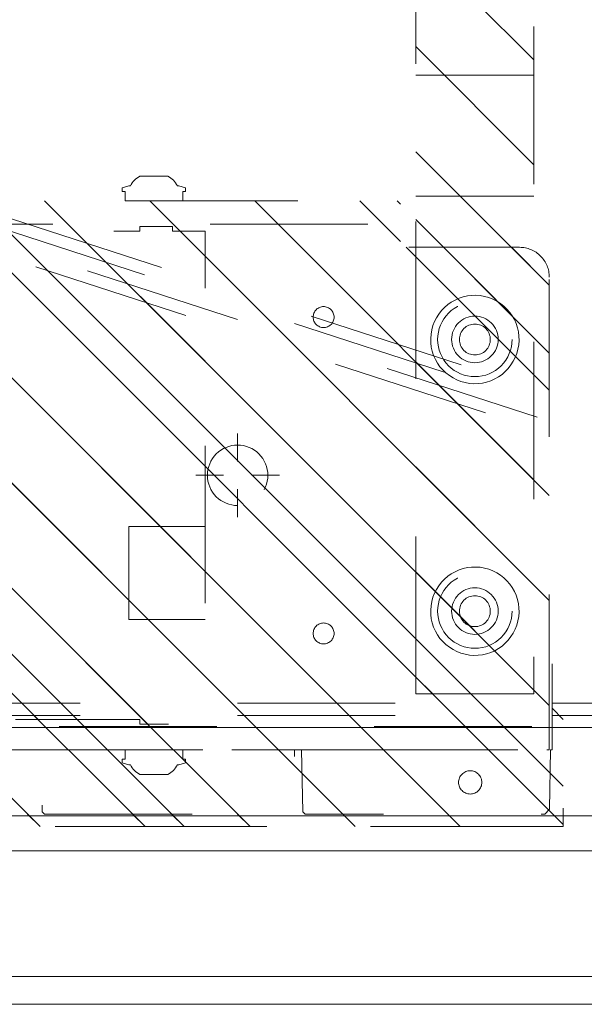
# Model space of a CAD drawing. Header units: inches. Extents: x -463 to -294, y -230 to 12.
# Tile 41 of 68: x -343.36 to -338.58, y -64.09 to -55.76. Entities that reach past the tile are written whole.
import ezdxf

# ---------------------------------------------------------------- set-up
doc = ezdxf.new("R2010")
doc.units = ezdxf.units.IN
doc.header["$LTSCALE"] = 32
doc.header["$MEASUREMENT"] = 0
doc.header["$PDMODE"] = 1
doc.header["$PDSIZE"] = -2
doc.linetypes.add('Dash Style-1', pattern=[0.083328, 0.041656, -0.041672])
for name, color, linetype, lineweight in [('DashLine', 7, 'Dash Style-1', 13), ('DashLineFill', 7, 'Dash Style-1', 13), ('Metal-DeskStructure', 7, 'Continuous', 13), ('None', 7, 'Continuous', 18), ('SolidLine', 7, 'Continuous', 15), ('Wood_-V', 7, 'Continuous', 18), ('Wood_1-V', 7, 'Continuous', 13)]:
    doc.layers.add(name, color=color, linetype=linetype, lineweight=lineweight)
doc.layers.add('Metal-Leg', color=7, linetype='Continuous', lineweight=18, true_color=0x4c4c4c)
pattern_1 = [(45, (0, 0), (-1.61302, 1.93572), []), (45, (-1.0608, 1.0608), (-0.472346, 0.416761), [])]

# ---------------------------------------------------------------- blocks, each defined once
blk = doc.blocks.new('Group-13')
at = {"layer": 'Wood_1-V'}
for points in [[(-2.0248, -48.8769), (27.9359, -48.8769), (27.9359, 22.8948), (-2.0248, 22.8948), (-2.0248, -48.8769)], [(-2.0248, 22.8948), (27.9359, 22.8948), (27.9359, -47.8139), (-2.0248, -47.8139), (-2.0248, 22.8948)], [(-2.0248, -47.8139), (27.9359, -47.8139), (27.9359, -48.8769), (-2.0248, -48.8769), (-2.0248, -47.8139)], [(-2.0248, -47.8139), (27.9359, -47.8139), (-2.0248, -47.8139), (-2.0248, -47.8139)], [(-2.0248, -47.8139), (27.9359, -47.8139), (27.9359, -47.8139), (-2.0248, -47.8139)], [(-2.0248, -47.8139), (27.9359, -47.8139), (27.9359, -47.8139), (-2.0248, -47.8139), (-2.0248, -47.8139)], [(-2.0248, -49.1131), (27.9359, -49.1131), (27.9359, -47.8139), (-2.0248, -47.8139), (-2.0248, -49.1131)], [(-2.0248, -47.8139), (27.9359, -47.8139), (27.9359, -48.8769), (-2.0248, -48.8769), (-2.0248, -47.8139)], [(-2.0248, -48.8769), (27.9359, -48.8769), (27.9359, -48.8769), (-2.0248, -48.8769), (-2.0248, -48.8769)], [(-2.0248, -48.8769), (27.9359, -48.8769), (27.9359, -49.1131), (-2.0248, -49.1131), (-2.0248, -48.8769)], [(-2.0248, -49.1131), (27.9359, -49.1131), (27.9359, -49.1131), (-2.0248, -49.1131), (-2.0248, -49.1131)]]:
    blk.add_lwpolyline(points, dxfattribs=at)
blk = doc.blocks.new('MetalLegBox-Lower-30 (2D)')
at = {"layer": 'DashLine'}
for p, q in [((-13.6772, -1.9291), (13.6772, -1.9291)), ((-13.6771, -2.0315), (13.6772, -2.0315)), ((-13.6771, -2.1339), (13.6772, -2.1339))]:
    blk.add_line(p, q, dxfattribs=at)
at = {"layer": 'DashLine', "flags": 128}
blk.add_lwpolyline([(-13.7796, -2.1339), (-13.7796, -1.6881, -0.32492), (-13.6381, -1.4934), (-2.8204, 2.0215, -0.078702), (-2.7572, 2.0315), (2.7571, 2.0315, -0.078702), (2.8203, 2.0215), (13.638, -1.4934, -0.32492), (13.7795, -1.6881), (13.7795, -2.1339), (13.6771, -2.1339), (13.6771, -1.6881, 0.32492), (13.6064, -1.5908), (2.7887, 1.9241, 0.079192), (2.7571, 1.9291), (-2.7572, 1.9291, 0.079192), (-2.7888, 1.9241), (-13.6065, -1.5908, 0.32492), (-13.6772, -1.6881), (-13.6772, -2.1339)], format="xyb", close=True, dxfattribs=at)
blk = doc.blocks.new('MetalLegBox-Upper-30 (2D)')
at = {"layer": 'DashLine', "flags": 128}
blk.add_lwpolyline([(13.9764, -3.0748), (14.7559, -3.0748, 0.414214), (14.8583, -2.9724), (14.8583, -1.8401, 0.32492), (14.7875, -1.7427), (2.8236, 2.1446, 0.078702), (2.792, 2.1496), (-2.792, 2.1496, 0.078702), (-2.8236, 2.1446), (-14.7875, -1.7427, 0.32492), (-14.8583, -1.8401), (-14.8583, -2.9724, 0.414214), (-14.7559, -3.0748), (-13.9764, -3.0748), (-13.9764, -3.1772), (-14.7559, -3.1772, -0.414214), (-14.9606, -2.9724), (-14.9606, -1.8401, -0.32492), (-14.8192, -1.6454), (-13.6807, -1.2755), (-13.9977, -0.3001, -0.417497), (-13.8372, 0.0149), (-9.5237, 1.4165, -0.414214), (-9.2062, 1.2547), (-8.8899, 0.2812), (-2.8552, 2.2419, -0.078702), (-2.792, 2.252), (2.792, 2.252, -0.078702), (2.8552, 2.2419), (8.8899, 0.2812), (9.2062, 1.2547, -0.414214), (9.5237, 1.4165), (13.8372, 0.0149, -0.417497), (13.9977, -0.3001), (13.6807, -1.2755), (14.8192, -1.6454, -0.32492), (14.9606, -1.8401), (14.9606, -2.9724, -0.414214), (14.7559, -3.1772), (13.9764, -3.1772)], format="xyb", close=True, dxfattribs=at)
blk = doc.blocks.new('Group-28')
at = {"layer": 'DashLineFill', "linetype": 'Continuous', "lineweight": 13}
h = blk.add_hatch(dxfattribs=at)
h.set_pattern_fill('Steel', color=253, style=0, pattern_type=2)
h.set_pattern_definition(pattern_1)
h.paths.add_polyline_path([(-2.0669, 1.3976), (2.0669, 1.3976), (2.0669, 0.1378), (2.1063, 0.1378), (2.1063, -0.1378), (2.0669, -0.1378), (2.0669, -5.2756), (2.1063, -5.2756), (2.1063, -5.5512), (2.0669, -5.5512), (2.0669, -5.8268), (-2.0669, -5.8268), (-2.0669, -5.5512), (-2.1063, -5.5512), (-2.1063, -5.2756), (-2.0669, -5.2756), (-2.0669, -0.1378), (-2.1063, -0.1378), (-2.1063, 0.1378), (-2.0669, 0.1378)])
at = {"layer": 'DashLineFill', "flags": 128}
blk.add_lwpolyline([(-2.0669, 1.3976), (2.0669, 1.3976), (2.0669, 0.1378), (2.1063, 0.1378), (2.1063, -0.1378), (2.0669, -0.1378), (2.0669, -5.2756), (2.1063, -5.2756), (2.1063, -5.5512), (2.0669, -5.5512), (2.0669, -5.8268), (-2.0669, -5.8268), (-2.0669, -5.5512), (-2.1063, -5.5512), (-2.1063, -5.2756), (-2.0669, -5.2756), (-2.0669, -0.1378), (-2.1063, -0.1378), (-2.1063, 0.1378), (-2.0669, 0.1378)], close=True, dxfattribs=at)
at = {"layer": 'SolidLine', "flags": 128}
blk.add_lwpolyline([(-1.2205, -5.8268), (-1.2205, -5.1826), (-0.4331, -5.1826), (-0.4331, -5.8268)], dxfattribs=at)
at = {"layer": 'SolidLine', "linetype": 'Continuous', "lineweight": 5}
blk.add_point((0, 0), dxfattribs=at)
blk = doc.blocks.new('TL14_upper_leg (2D)')
at = {"layer": 'DashLine', "flags": 128}
blk.add_lwpolyline([(0, 1.2205), (0.1196, 1.2146), (0.2381, 1.197), (0.3543, 1.1679), (0.4671, 1.1276), (0.5753, 1.0764), (0.6781, 1.0148), (0.7743, 0.9434), (0.863, 0.863), (0.9434, 0.7743), (1.0148, 0.6781), (1.0764, 0.5753), (1.1276, 0.4671), (1.1679, 0.3543), (1.197, 0.2381), (1.2146, 0.1196), (1.2205, 0), (1.2146, -0.1196), (1.197, -0.2381), (1.1679, -0.3543), (1.1276, -0.4671), (1.0764, -0.5753), (1.0148, -0.6781), (0.9434, -0.7743), (0.863, -0.863), (0.7743, -0.9434), (0.6781, -1.0148), (0.5753, -1.0764), (0.4671, -1.1276), (0.3543, -1.1679), (0.2381, -1.197), (0.1196, -1.2146), (0, -1.2205), (-0.1196, -1.2146), (-0.2381, -1.197), (-0.3543, -1.1679), (-0.4671, -1.1276), (-0.5753, -1.0764), (-0.6781, -1.0148), (-0.7743, -0.9434), (-0.863, -0.863), (-0.9434, -0.7743), (-1.0148, -0.6781), (-1.0764, -0.5753), (-1.1276, -0.4671), (-1.1679, -0.3543), (-1.197, -0.2381), (-1.2146, -0.1196), (-1.2205, 0), (-1.2146, 0.1196), (-1.197, 0.2381), (-1.1679, 0.3543), (-1.1276, 0.4671), (-1.0764, 0.5753), (-1.0148, 0.6781), (-0.9434, 0.7743), (-0.863, 0.863), (-0.7743, 0.9434), (-0.6781, 1.0148), (-0.5753, 1.0764), (-0.4671, 1.1276), (-0.3543, 1.1679), (-0.2381, 1.197), (-0.1196, 1.2146)], close=True, dxfattribs=at)
at = {"layer": 'Metal-Leg', "linetype": 'Continuous', "lineweight": 5}
blk.add_point((0, 0), dxfattribs=at)
blk.add_point((0, 0), dxfattribs=at)
at = {"layer": 'SolidLine', "flags": 128}
for points in [[(-2.3228, 0.2437), (-2.4016, 0.2437), (-2.4016, 0.2677), (-2.4341, 0.2677), (-2.4493, 0.2108), (-2.4493, 0.1992, 0.157975), (-2.5315, 0.1181), (-2.5315, -0.1181, 0.156027), (-2.4493, -0.1991), (-2.4493, -0.2108), (-2.4341, -0.2677), (-2.4016, -0.2677), (-2.4016, -0.2437), (-2.3228, -0.2437)], [(2.3228, 0.2437), (2.4016, 0.2437), (2.4016, 0.2677), (2.4341, 0.2677), (2.4493, 0.2108), (2.4493, 0.1992, -0.157975), (2.5315, 0.1181), (2.5315, -0.1181, -0.156027), (2.4493, -0.1991), (2.4493, -0.2108), (2.4341, -0.2677), (2.4016, -0.2677), (2.4016, -0.2437), (2.3228, -0.2437)], [(-2.3228, -5.15), (-2.4016, -5.15), (-2.4016, -5.126), (-2.4341, -5.126), (-2.4493, -5.1829), (-2.4493, -5.1945, 0.157975), (-2.5315, -5.2756), (-2.5315, -5.5118, 0.156027), (-2.4493, -5.5928), (-2.4493, -5.6045), (-2.4341, -5.6614), (-2.4016, -5.6614), (-2.4016, -5.6374), (-2.3228, -5.6374)], [(2.3228, -5.15), (2.4016, -5.15), (2.4016, -5.126), (2.4341, -5.126), (2.4493, -5.1829), (2.4493, -5.1945, -0.157975), (2.5315, -5.2756), (2.5315, -5.5118, -0.156027), (2.4493, -5.5928), (2.4493, -5.6045), (2.4341, -5.6614), (2.4016, -5.6614), (2.4016, -5.6374), (2.3228, -5.6374)]]:
    blk.add_lwpolyline(points, format="xyb", close=True, dxfattribs=at)
at = {"layer": 'DashLine', "color": 7}
blk.add_blockref('Group-28', (0, 0), dxfattribs=at)
blk = doc.blocks.new('Group-35')
at = {"layer": 'DashLine'}
for p, q in [((0.0002, -5.9843), (0.0002, -5.748)), ((-0.1179, -6.1024), (-0.3541, -6.1024)), ((0.1183, -6.1024), (0.3545, -6.1024)), ((0.0002, -6.2205), (0.0002, -6.4567))]:
    blk.add_line(p, q, dxfattribs=at)
at = {"layer": 'DashLine', "flags": 128}
blk.add_lwpolyline([(-0.2557, -6.1024), (-0.2545, -6.0773), (-0.2508, -6.0524), (-0.2447, -6.0281), (-0.2362, -6.0044), (-0.2255, -5.9817), (-0.2126, -5.9602), (-0.1976, -5.94), (-0.1808, -5.9214), (-0.1621, -5.9045), (-0.142, -5.8896), (-0.1204, -5.8767), (-0.0977, -5.8659), (-0.0741, -5.8575), (-0.0497, -5.8514), (-0.0249, -5.8477), (0.0002, -5.8465), (0.0253, -5.8477), (0.0501, -5.8514), (0.0745, -5.8575), (0.0981, -5.8659), (0.1208, -5.8767), (0.1424, -5.8896), (0.1625, -5.9045), (0.1812, -5.9214), (0.198, -5.94), (0.213, -5.9602), (0.2259, -5.9817), (0.2366, -6.0044), (0.2451, -6.0281), (0.2512, -6.0524), (0.2549, -6.0773), (0.2561, -6.1024), (0.2549, -6.1274), (0.2512, -6.1523), (0.2451, -6.1766), (0.2366, -6.2003), (0.2259, -6.223), (0.213, -6.2445), (0.198, -6.2647), (0.1812, -6.2833), (0.1625, -6.3002), (0.1424, -6.3151), (0.1208, -6.3281), (0.0981, -6.3388), (0.0745, -6.3472), (0.0501, -6.3534), (0.0253, -6.357), (0.0002, -6.3583), (-0.0249, -6.357), (-0.0497, -6.3534), (-0.0741, -6.3472), (-0.0977, -6.3388), (-0.1204, -6.3281), (-0.142, -6.3151), (-0.1621, -6.3002), (-0.1808, -6.2833), (-0.1976, -6.2647), (-0.2126, -6.2445), (-0.2255, -6.223), (-0.2362, -6.2003), (-0.2447, -6.1766), (-0.2508, -6.1523), (-0.2545, -6.1274)], close=True, dxfattribs=at)
blk = doc.blocks.new('1BRPT9-Bracket (2D)')
at = {"layer": 'DashLineFill', "linetype": 'Continuous', "lineweight": 13}
h = blk.add_hatch(dxfattribs=at)
h.set_pattern_fill('Steel', color=253, style=0, pattern_type=2)
h.set_pattern_definition(pattern_1)
edge = h.paths.add_edge_path()
edge.add_arc((1.6779, -8.4882), 0.252, 270, 360)
edge.add_line((1.9299, -8.4882), (1.9299, -7.4803))
edge.add_line((1.9299, -7.4803), (2.3236, -7.4803))
edge.add_line((2.3236, -7.4803), (2.3236, 7.4611))
edge.add_line((2.3236, 7.4611), (1.9299, 7.4803))
edge.add_line((1.9299, 7.4803), (1.9299, 8.4882))
edge.add_arc((1.6779, 8.4882), 0.252, 360, 450)
edge.add_line((1.6779, 8.7402), (-2.3221, 8.7402))
edge.add_line((-2.3221, 8.7402), (-2.3221, -8.7402))
edge.add_line((-2.3221, -8.7402), (1.6779, -8.7402))
h = blk.add_hatch(dxfattribs=at)
h.set_pattern_fill('Steel', color=253, style=0, pattern_type=2)
h.set_pattern_definition(pattern_1)
h.paths.add_polyline_path([(-1.3378, -6.9188), (-1.3465, -6.9184), (-1.3551, -6.9171), (-1.3635, -6.915), (-1.3717, -6.912), (-1.3796, -6.9083), (-1.387, -6.9039), (-1.394, -6.8987), (-1.4005, -6.8928), (-1.4063, -6.8864), (-1.4115, -6.8794), (-1.4159, -6.872), (-1.4197, -6.8641), (-1.4226, -6.8559), (-1.4247, -6.8475), (-1.426, -6.8389), (-1.4264, -6.8302), (-1.426, -6.8215), (-1.4247, -6.8129), (-1.4226, -6.8045), (-1.4197, -6.7963), (-1.4159, -6.7884), (-1.4115, -6.781), (-1.4063, -6.774), (-1.4005, -6.7676), (-1.394, -6.7617), (-1.387, -6.7565), (-1.3796, -6.7521), (-1.3717, -6.7484), (-1.3635, -6.7454), (-1.3551, -6.7433), (-1.3465, -6.742), (-1.3378, -6.7416), (-1.3291, -6.742), (-1.3205, -6.7433), (-1.3121, -6.7454), (-1.3039, -6.7484), (-1.2961, -6.7521), (-1.2886, -6.7565), (-1.2816, -6.7617), (-1.2752, -6.7676), (-1.2693, -6.774), (-1.2642, -6.781), (-1.2597, -6.7884), (-1.256, -6.7963), (-1.253, -6.8045), (-1.2509, -6.8129), (-1.2497, -6.8215), (-1.2492, -6.8302), (-1.2497, -6.8389), (-1.2509, -6.8475), (-1.253, -6.8559), (-1.256, -6.8641), (-1.2597, -6.872), (-1.2642, -6.8794), (-1.2693, -6.8864), (-1.2752, -6.8928), (-1.2816, -6.8987), (-1.2886, -6.9039), (-1.2961, -6.9083), (-1.3039, -6.912), (-1.3121, -6.915), (-1.3205, -6.9171), (-1.3291, -6.9184)])
h = blk.add_hatch(dxfattribs=at)
h.set_pattern_fill('Steel', color=253, style=0, pattern_type=2)
h.set_pattern_definition(pattern_1)
h.paths.add_polyline_path([(1.3393, -6.9188), (1.3307, -6.9184), (1.3221, -6.9171), (1.3136, -6.915), (1.3054, -6.912), (1.2976, -6.9083), (1.2901, -6.9039), (1.2832, -6.8987), (1.2767, -6.8928), (1.2709, -6.8864), (1.2657, -6.8794), (1.2612, -6.872), (1.2575, -6.8641), (1.2546, -6.8559), (1.2525, -6.8475), (1.2512, -6.8389), (1.2508, -6.8302), (1.2512, -6.8215), (1.2525, -6.8129), (1.2546, -6.8045), (1.2575, -6.7963), (1.2612, -6.7884), (1.2657, -6.781), (1.2709, -6.774), (1.2767, -6.7676), (1.2832, -6.7617), (1.2901, -6.7565), (1.2976, -6.7521), (1.3054, -6.7484), (1.3136, -6.7454), (1.3221, -6.7433), (1.3307, -6.742), (1.3393, -6.7416), (1.348, -6.742), (1.3566, -6.7433), (1.3651, -6.7454), (1.3732, -6.7484), (1.3811, -6.7521), (1.3886, -6.7565), (1.3955, -6.7617), (1.402, -6.7676), (1.4078, -6.774), (1.413, -6.781), (1.4175, -6.7884), (1.4212, -6.7963), (1.4241, -6.8045), (1.4262, -6.8129), (1.4275, -6.8215), (1.4279, -6.8302), (1.4275, -6.8389), (1.4262, -6.8475), (1.4241, -6.8559), (1.4212, -6.8641), (1.4175, -6.872), (1.413, -6.8794), (1.4078, -6.8864), (1.402, -6.8928), (1.3955, -6.8987), (1.3886, -6.9039), (1.3811, -6.9083), (1.3732, -6.912), (1.3651, -6.915), (1.3566, -6.9171), (1.348, -6.9184)])
h = blk.add_hatch(dxfattribs=at)
h.set_pattern_fill('Steel', color=253, style=0, pattern_type=2)
h.set_pattern_definition(pattern_1)
h.paths.add_polyline_path([(-1.1488, -8.4252), (-1.1797, -8.4237), (-1.2103, -8.4191), (-1.2403, -8.4116), (-1.2694, -8.4012), (-1.2973, -8.388), (-1.3238, -8.3721), (-1.3486, -8.3537), (-1.3716, -8.3329), (-1.3923, -8.31), (-1.4107, -8.2852), (-1.4266, -8.2587), (-1.4398, -8.2308), (-1.4502, -8.2017), (-1.4577, -8.1717), (-1.4623, -8.1411), (-1.4638, -8.1102), (-1.4623, -8.0794), (-1.4577, -8.0488), (-1.4502, -8.0188), (-1.4398, -7.9897), (-1.4266, -7.9618), (-1.4107, -7.9353), (-1.3923, -7.9104), (-1.3716, -7.8875), (-1.3486, -7.8668), (-1.3238, -7.8484), (-1.2973, -7.8325), (-1.2694, -7.8193), (-1.2403, -7.8088), (-1.2103, -7.8013), (-1.1797, -7.7968), (-1.1488, -7.7953), (-1.118, -7.7968), (-1.0874, -7.8013), (-1.0574, -7.8088), (-1.0283, -7.8193), (-1.0004, -7.8325), (-0.9739, -7.8484), (-0.949, -7.8668), (-0.9261, -7.8875), (-0.9054, -7.9104), (-0.887, -7.9353), (-0.8711, -7.9618), (-0.8579, -7.9897), (-0.8474, -8.0188), (-0.8399, -8.0488), (-0.8354, -8.0794), (-0.8339, -8.1102), (-0.8354, -8.1411), (-0.8399, -8.1717), (-0.8474, -8.2017), (-0.8579, -8.2308), (-0.8711, -8.2587), (-0.887, -8.2852), (-0.9054, -8.31), (-0.9261, -8.3329), (-0.949, -8.3537), (-0.9739, -8.3721), (-1.0004, -8.388), (-1.0283, -8.4012), (-1.0574, -8.4116), (-1.0874, -8.4191), (-1.118, -8.4237)])
h = blk.add_hatch(dxfattribs=at)
h.set_pattern_fill('Steel', color=253, style=0, pattern_type=2)
h.set_pattern_definition(pattern_1)
h.paths.add_polyline_path([(1.1504, -8.4252), (1.1195, -8.4237), (1.0889, -8.4191), (1.0589, -8.4116), (1.0298, -8.4012), (1.0019, -8.388), (0.9754, -8.3721), (0.9506, -8.3537), (0.9277, -8.3329), (0.9069, -8.31), (0.8885, -8.2852), (0.8726, -8.2587), (0.8594, -8.2308), (0.849, -8.2017), (0.8415, -8.1717), (0.8369, -8.1411), (0.8354, -8.1102), (0.8369, -8.0794), (0.8415, -8.0488), (0.849, -8.0188), (0.8594, -7.9897), (0.8726, -7.9618), (0.8885, -7.9353), (0.9069, -7.9104), (0.9277, -7.8875), (0.9506, -7.8668), (0.9754, -7.8484), (1.0019, -7.8325), (1.0298, -7.8193), (1.0589, -7.8088), (1.0889, -7.8013), (1.1195, -7.7968), (1.1504, -7.7953), (1.1812, -7.7968), (1.2118, -7.8013), (1.2418, -7.8088), (1.2709, -7.8193), (1.2988, -7.8325), (1.3254, -7.8484), (1.3502, -7.8668), (1.3731, -7.8875), (1.3938, -7.9104), (1.4123, -7.9353), (1.4281, -7.9618), (1.4414, -7.9897), (1.4518, -8.0188), (1.4593, -8.0488), (1.4638, -8.0794), (1.4653, -8.1102), (1.4638, -8.1411), (1.4593, -8.1717), (1.4518, -8.2017), (1.4414, -8.2308), (1.4281, -8.2587), (1.4123, -8.2852), (1.3938, -8.31), (1.3731, -8.3329), (1.3502, -8.3537), (1.3254, -8.3721), (1.2988, -8.388), (1.2709, -8.4012), (1.2418, -8.4116), (1.2118, -8.4191), (1.1812, -8.4237)])
h = blk.add_hatch(dxfattribs=at)
h.set_pattern_fill('Steel', color=253, style=0, pattern_type=2)
h.set_pattern_definition(pattern_1)
h.paths.add_polyline_path([(-1.1488, -8.3071), (-1.1681, -8.3061), (-1.1872, -8.3033), (-1.206, -8.2986), (-1.2242, -8.2921), (-1.2416, -8.2838), (-1.2582, -8.2739), (-1.2737, -8.2624), (-1.288, -8.2494), (-1.301, -8.2351), (-1.3125, -8.2196), (-1.3224, -8.203), (-1.3307, -8.1856), (-1.3372, -8.1674), (-1.3419, -8.1486), (-1.3447, -8.1295), (-1.3457, -8.1102), (-1.3447, -8.0909), (-1.3419, -8.0718), (-1.3372, -8.0531), (-1.3307, -8.0349), (-1.3224, -8.0174), (-1.3125, -8.0009), (-1.301, -7.9854), (-1.288, -7.971), (-1.2737, -7.9581), (-1.2582, -7.9466), (-1.2416, -7.9366), (-1.2242, -7.9284), (-1.206, -7.9219), (-1.1872, -7.9172), (-1.1681, -7.9143), (-1.1488, -7.9134), (-1.1295, -7.9143), (-1.1104, -7.9172), (-1.0917, -7.9219), (-1.0735, -7.9284), (-1.056, -7.9366), (-1.0395, -7.9466), (-1.024, -7.9581), (-1.0096, -7.971), (-0.9967, -7.9854), (-0.9852, -8.0009), (-0.9752, -8.0174), (-0.967, -8.0349), (-0.9605, -8.0531), (-0.9558, -8.0718), (-0.9529, -8.0909), (-0.952, -8.1102), (-0.9529, -8.1295), (-0.9558, -8.1486), (-0.9605, -8.1674), (-0.967, -8.1856), (-0.9752, -8.203), (-0.9852, -8.2196), (-0.9967, -8.2351), (-1.0096, -8.2494), (-1.024, -8.2624), (-1.0395, -8.2739), (-1.056, -8.2838), (-1.0735, -8.2921), (-1.0917, -8.2986), (-1.1104, -8.3033), (-1.1295, -8.3061)])
h = blk.add_hatch(dxfattribs=at)
h.set_pattern_fill('Steel', color=253, style=0, pattern_type=2)
h.set_pattern_definition(pattern_1)
h.paths.add_polyline_path([(1.1504, -8.3071), (1.1311, -8.3061), (1.112, -8.3033), (1.0932, -8.2986), (1.075, -8.2921), (1.0576, -8.2838), (1.041, -8.2739), (1.0255, -8.2624), (1.0112, -8.2494), (0.9982, -8.2351), (0.9867, -8.2196), (0.9768, -8.203), (0.9685, -8.1856), (0.962, -8.1674), (0.9573, -8.1486), (0.9545, -8.1295), (0.9535, -8.1102), (0.9545, -8.0909), (0.9573, -8.0718), (0.962, -8.0531), (0.9685, -8.0349), (0.9768, -8.0174), (0.9867, -8.0009), (0.9982, -7.9854), (1.0112, -7.971), (1.0255, -7.9581), (1.041, -7.9466), (1.0576, -7.9366), (1.075, -7.9284), (1.0932, -7.9219), (1.112, -7.9172), (1.1311, -7.9143), (1.1504, -7.9134), (1.1697, -7.9143), (1.1888, -7.9172), (1.2075, -7.9219), (1.2257, -7.9284), (1.2432, -7.9366), (1.2597, -7.9466), (1.2753, -7.9581), (1.2896, -7.971), (1.3025, -7.9854), (1.314, -8.0009), (1.324, -8.0174), (1.3322, -8.0349), (1.3387, -8.0531), (1.3434, -8.0718), (1.3463, -8.0909), (1.3472, -8.1102), (1.3463, -8.1295), (1.3434, -8.1486), (1.3387, -8.1674), (1.3322, -8.1856), (1.324, -8.203), (1.314, -8.2196), (1.3025, -8.2351), (1.2896, -8.2494), (1.2753, -8.2624), (1.2597, -8.2739), (1.2432, -8.2838), (1.2257, -8.2921), (1.2075, -8.2986), (1.1888, -8.3033), (1.1697, -8.3061)])
at = {"layer": 'DashLineFill'}
for p, q in [((-2.1252, 8.7402), (-2.1252, -8.7402)), ((2.1268, 7.4611), (2.1268, -7.4803))]:
    blk.add_line(p, q, dxfattribs=at)
at = {"layer": 'DashLineFill', "flags": 128}
blk.add_lwpolyline([(1.6779, -8.7402, 0.414214), (1.9299, -8.4882), (1.9299, -7.4803), (2.3236, -7.4803), (2.3236, 7.4611), (1.9299, 7.4803), (1.9299, 8.4882, 0.414214), (1.6779, 8.7402), (-2.3221, 8.7402), (-2.3221, -8.7402)], format="xyb", close=True, dxfattribs=at)
for points in [[(-1.3378, -6.9188), (-1.3465, -6.9184), (-1.3551, -6.9171), (-1.3635, -6.915), (-1.3717, -6.912), (-1.3796, -6.9083), (-1.387, -6.9039), (-1.394, -6.8987), (-1.4005, -6.8928), (-1.4063, -6.8864), (-1.4115, -6.8794), (-1.4159, -6.872), (-1.4197, -6.8641), (-1.4226, -6.8559), (-1.4247, -6.8475), (-1.426, -6.8389), (-1.4264, -6.8302), (-1.426, -6.8215), (-1.4247, -6.8129), (-1.4226, -6.8045), (-1.4197, -6.7963), (-1.4159, -6.7884), (-1.4115, -6.781), (-1.4063, -6.774), (-1.4005, -6.7676), (-1.394, -6.7617), (-1.387, -6.7565), (-1.3796, -6.7521), (-1.3717, -6.7484), (-1.3635, -6.7454), (-1.3551, -6.7433), (-1.3465, -6.742), (-1.3378, -6.7416), (-1.3291, -6.742), (-1.3205, -6.7433), (-1.3121, -6.7454), (-1.3039, -6.7484), (-1.2961, -6.7521), (-1.2886, -6.7565), (-1.2816, -6.7617), (-1.2752, -6.7676), (-1.2693, -6.774), (-1.2642, -6.781), (-1.2597, -6.7884), (-1.256, -6.7963), (-1.253, -6.8045), (-1.2509, -6.8129), (-1.2497, -6.8215), (-1.2492, -6.8302), (-1.2497, -6.8389), (-1.2509, -6.8475), (-1.253, -6.8559), (-1.256, -6.8641), (-1.2597, -6.872), (-1.2642, -6.8794), (-1.2693, -6.8864), (-1.2752, -6.8928), (-1.2816, -6.8987), (-1.2886, -6.9039), (-1.2961, -6.9083), (-1.3039, -6.912), (-1.3121, -6.915), (-1.3205, -6.9171), (-1.3291, -6.9184)], [(1.3393, -6.9188), (1.3307, -6.9184), (1.3221, -6.9171), (1.3136, -6.915), (1.3054, -6.912), (1.2976, -6.9083), (1.2901, -6.9039), (1.2832, -6.8987), (1.2767, -6.8928), (1.2709, -6.8864), (1.2657, -6.8794), (1.2612, -6.872), (1.2575, -6.8641), (1.2546, -6.8559), (1.2525, -6.8475), (1.2512, -6.8389), (1.2508, -6.8302), (1.2512, -6.8215), (1.2525, -6.8129), (1.2546, -6.8045), (1.2575, -6.7963), (1.2612, -6.7884), (1.2657, -6.781), (1.2709, -6.774), (1.2767, -6.7676), (1.2832, -6.7617), (1.2901, -6.7565), (1.2976, -6.7521), (1.3054, -6.7484), (1.3136, -6.7454), (1.3221, -6.7433), (1.3307, -6.742), (1.3393, -6.7416), (1.348, -6.742), (1.3566, -6.7433), (1.3651, -6.7454), (1.3732, -6.7484), (1.3811, -6.7521), (1.3886, -6.7565), (1.3955, -6.7617), (1.402, -6.7676), (1.4078, -6.774), (1.413, -6.781), (1.4175, -6.7884), (1.4212, -6.7963), (1.4241, -6.8045), (1.4262, -6.8129), (1.4275, -6.8215), (1.4279, -6.8302), (1.4275, -6.8389), (1.4262, -6.8475), (1.4241, -6.8559), (1.4212, -6.8641), (1.4175, -6.872), (1.413, -6.8794), (1.4078, -6.8864), (1.402, -6.8928), (1.3955, -6.8987), (1.3886, -6.9039), (1.3811, -6.9083), (1.3732, -6.912), (1.3651, -6.915), (1.3566, -6.9171), (1.348, -6.9184)], [(-1.1488, -8.4252), (-1.1797, -8.4237), (-1.2103, -8.4191), (-1.2403, -8.4116), (-1.2694, -8.4012), (-1.2973, -8.388), (-1.3238, -8.3721), (-1.3486, -8.3537), (-1.3716, -8.3329), (-1.3923, -8.31), (-1.4107, -8.2852), (-1.4266, -8.2587), (-1.4398, -8.2308), (-1.4502, -8.2017), (-1.4577, -8.1717), (-1.4623, -8.1411), (-1.4638, -8.1102), (-1.4623, -8.0794), (-1.4577, -8.0488), (-1.4502, -8.0188), (-1.4398, -7.9897), (-1.4266, -7.9618), (-1.4107, -7.9353), (-1.3923, -7.9104), (-1.3716, -7.8875), (-1.3486, -7.8668), (-1.3238, -7.8484), (-1.2973, -7.8325), (-1.2694, -7.8193), (-1.2403, -7.8088), (-1.2103, -7.8013), (-1.1797, -7.7968), (-1.1488, -7.7953), (-1.118, -7.7968), (-1.0874, -7.8013), (-1.0574, -7.8088), (-1.0283, -7.8193), (-1.0004, -7.8325), (-0.9739, -7.8484), (-0.949, -7.8668), (-0.9261, -7.8875), (-0.9054, -7.9104), (-0.887, -7.9353), (-0.8711, -7.9618), (-0.8579, -7.9897), (-0.8474, -8.0188), (-0.8399, -8.0488), (-0.8354, -8.0794), (-0.8339, -8.1102), (-0.8354, -8.1411), (-0.8399, -8.1717), (-0.8474, -8.2017), (-0.8579, -8.2308), (-0.8711, -8.2587), (-0.887, -8.2852), (-0.9054, -8.31), (-0.9261, -8.3329), (-0.949, -8.3537), (-0.9739, -8.3721), (-1.0004, -8.388), (-1.0283, -8.4012), (-1.0574, -8.4116), (-1.0874, -8.4191), (-1.118, -8.4237)], [(1.1504, -8.4252), (1.1195, -8.4237), (1.0889, -8.4191), (1.0589, -8.4116), (1.0298, -8.4012), (1.0019, -8.388), (0.9754, -8.3721), (0.9506, -8.3537), (0.9277, -8.3329), (0.9069, -8.31), (0.8885, -8.2852), (0.8726, -8.2587), (0.8594, -8.2308), (0.849, -8.2017), (0.8415, -8.1717), (0.8369, -8.1411), (0.8354, -8.1102), (0.8369, -8.0794), (0.8415, -8.0488), (0.849, -8.0188), (0.8594, -7.9897), (0.8726, -7.9618), (0.8885, -7.9353), (0.9069, -7.9104), (0.9277, -7.8875), (0.9506, -7.8668), (0.9754, -7.8484), (1.0019, -7.8325), (1.0298, -7.8193), (1.0589, -7.8088), (1.0889, -7.8013), (1.1195, -7.7968), (1.1504, -7.7953), (1.1812, -7.7968), (1.2118, -7.8013), (1.2418, -7.8088), (1.2709, -7.8193), (1.2988, -7.8325), (1.3254, -7.8484), (1.3502, -7.8668), (1.3731, -7.8875), (1.3938, -7.9104), (1.4123, -7.9353), (1.4281, -7.9618), (1.4414, -7.9897), (1.4518, -8.0188), (1.4593, -8.0488), (1.4638, -8.0794), (1.4653, -8.1102), (1.4638, -8.1411), (1.4593, -8.1717), (1.4518, -8.2017), (1.4414, -8.2308), (1.4281, -8.2587), (1.4123, -8.2852), (1.3938, -8.31), (1.3731, -8.3329), (1.3502, -8.3537), (1.3254, -8.3721), (1.2988, -8.388), (1.2709, -8.4012), (1.2418, -8.4116), (1.2118, -8.4191), (1.1812, -8.4237)], [(-1.1488, -8.3071), (-1.1681, -8.3061), (-1.1872, -8.3033), (-1.206, -8.2986), (-1.2242, -8.2921), (-1.2416, -8.2838), (-1.2582, -8.2739), (-1.2737, -8.2624), (-1.288, -8.2494), (-1.301, -8.2351), (-1.3125, -8.2196), (-1.3224, -8.203), (-1.3307, -8.1856), (-1.3372, -8.1674), (-1.3419, -8.1486), (-1.3447, -8.1295), (-1.3457, -8.1102), (-1.3447, -8.0909), (-1.3419, -8.0718), (-1.3372, -8.0531), (-1.3307, -8.0349), (-1.3224, -8.0174), (-1.3125, -8.0009), (-1.301, -7.9854), (-1.288, -7.971), (-1.2737, -7.9581), (-1.2582, -7.9466), (-1.2416, -7.9366), (-1.2242, -7.9284), (-1.206, -7.9219), (-1.1872, -7.9172), (-1.1681, -7.9143), (-1.1488, -7.9134), (-1.1295, -7.9143), (-1.1104, -7.9172), (-1.0917, -7.9219), (-1.0735, -7.9284), (-1.056, -7.9366), (-1.0395, -7.9466), (-1.024, -7.9581), (-1.0096, -7.971), (-0.9967, -7.9854), (-0.9852, -8.0009), (-0.9752, -8.0174), (-0.967, -8.0349), (-0.9605, -8.0531), (-0.9558, -8.0718), (-0.9529, -8.0909), (-0.952, -8.1102), (-0.9529, -8.1295), (-0.9558, -8.1486), (-0.9605, -8.1674), (-0.967, -8.1856), (-0.9752, -8.203), (-0.9852, -8.2196), (-0.9967, -8.2351), (-1.0096, -8.2494), (-1.024, -8.2624), (-1.0395, -8.2739), (-1.056, -8.2838), (-1.0735, -8.2921), (-1.0917, -8.2986), (-1.1104, -8.3033), (-1.1295, -8.3061)], [(1.1504, -8.3071), (1.1311, -8.3061), (1.112, -8.3033), (1.0932, -8.2986), (1.075, -8.2921), (1.0576, -8.2838), (1.041, -8.2739), (1.0255, -8.2624), (1.0112, -8.2494), (0.9982, -8.2351), (0.9867, -8.2196), (0.9768, -8.203), (0.9685, -8.1856), (0.962, -8.1674), (0.9573, -8.1486), (0.9545, -8.1295), (0.9535, -8.1102), (0.9545, -8.0909), (0.9573, -8.0718), (0.962, -8.0531), (0.9685, -8.0349), (0.9768, -8.0174), (0.9867, -8.0009), (0.9982, -7.9854), (1.0112, -7.971), (1.0255, -7.9581), (1.041, -7.9466), (1.0576, -7.9366), (1.075, -7.9284), (1.0932, -7.9219), (1.112, -7.9172), (1.1311, -7.9143), (1.1504, -7.9134), (1.1697, -7.9143), (1.1888, -7.9172), (1.2075, -7.9219), (1.2257, -7.9284), (1.2432, -7.9366), (1.2597, -7.9466), (1.2753, -7.9581), (1.2896, -7.971), (1.3025, -7.9854), (1.314, -8.0009), (1.324, -8.0174), (1.3322, -8.0349), (1.3387, -8.0531), (1.3434, -8.0718), (1.3463, -8.0909), (1.3472, -8.1102), (1.3463, -8.1295), (1.3434, -8.1486), (1.3387, -8.1674), (1.3322, -8.1856), (1.324, -8.203), (1.314, -8.2196), (1.3025, -8.2351), (1.2896, -8.2494), (1.2753, -8.2624), (1.2597, -8.2739), (1.2432, -8.2838), (1.2257, -8.2921), (1.2075, -8.2986), (1.1888, -8.3033), (1.1697, -8.3061)]]:
    blk.add_lwpolyline(points, close=True, dxfattribs=at)
at = {"layer": 'DashLineFill', "linetype": 'Continuous', "lineweight": 5}
blk.add_point((0.0002, -6.1024), dxfattribs=at)
at = {"layer": 'Metal-DeskStructure', "color": 7}
blk.add_blockref('Group-35', (0, 0), dxfattribs=at)
blk = doc.blocks.new('1BRPT8_Cover (2D)')
at = {"layer": 'DashLineFill', "linetype": 'Continuous', "lineweight": 13}
h = blk.add_hatch(dxfattribs=at)
h.set_pattern_fill('Steel', color=253, style=0, pattern_type=2)
h.set_pattern_definition(pattern_1)
h.paths.add_polyline_path([(-1.5945, -8.7638), (-2.3228, -8.7638), (-2.3228, -8.7511), (-2.8261, -8.7423), (-2.8664, -8.7028), (-2.8664, -6.673), (-2.8472, -6.6533), (-2.3228, -6.6441), (-2.3228, -6.5842), (-2.8472, -6.5751), (-2.8664, -6.5554), (-2.8664, -4.4682), (-2.8472, -4.4486), (-2.3228, -4.4394), (-2.3228, -4.3795), (-2.8472, -4.3703), (-2.8664, -4.3507), (-2.8664, -2.2635), (-2.8472, -2.2438), (-2.3228, -2.2347), (-2.3228, -2.1748), (-2.8472, -2.1656), (-2.8664, -2.1459), (-2.8664, -0.0588), (-2.8472, -0.0391), (-2.3228, -0.03), (-2.3228, 0.03), (-2.8472, 0.0391), (-2.8664, 0.0588), (-2.8664, 2.1459), (-2.8472, 2.1656), (-2.3228, 2.1748), (-2.3228, 2.2347), (-2.8472, 2.2438), (-2.8664, 2.2635), (-2.8664, 4.3507), (-2.8472, 4.3703), (-2.3228, 4.3795), (-2.3228, 4.4394), (-2.8472, 4.4486), (-2.8664, 4.4682), (-2.8655, 6.5554), (-2.8472, 6.5751), (-2.3228, 6.5842), (-2.3228, 6.6441), (-2.8472, 6.6533), (-2.8664, 6.673), (-2.8664, 8.7028), (-2.8261, 8.7423), (-1.5945, 8.7638), (-1.5945, 8.8583), (-2.9724, 8.8583), (-2.9724, -8.8583), (-1.5945, -8.8583)])
h = blk.add_hatch(dxfattribs=at)
h.set_pattern_fill('Steel', color=253, style=0, pattern_type=2)
h.set_pattern_definition(pattern_1)
h.paths.add_polyline_path([(-2.3228, 8.8583), (-2.3228, -8.8583), (-2.9724, -8.8583), (-2.9724, 8.8583)])
at = {"layer": 'DashLineFill', "flags": 128}
for points in [[(-1.5945, -8.7638), (-2.3228, -8.7638), (-2.3228, -8.7511), (-2.8261, -8.7423), (-2.8664, -8.7028), (-2.8664, -6.673), (-2.8472, -6.6533), (-2.3228, -6.6441), (-2.3228, -6.5842), (-2.8472, -6.5751), (-2.8664, -6.5554), (-2.8664, -4.4682), (-2.8472, -4.4486), (-2.3228, -4.4394), (-2.3228, -4.3795), (-2.8472, -4.3703), (-2.8664, -4.3507), (-2.8664, -2.2635), (-2.8472, -2.2438), (-2.3228, -2.2347), (-2.3228, -2.1748), (-2.8472, -2.1656), (-2.8664, -2.1459), (-2.8664, -0.0588), (-2.8472, -0.0391), (-2.3228, -0.03), (-2.3228, 0.03), (-2.8472, 0.0391), (-2.8664, 0.0588), (-2.8664, 2.1459), (-2.8472, 2.1656), (-2.3228, 2.1748), (-2.3228, 2.2347), (-2.8472, 2.2438), (-2.8664, 2.2635), (-2.8664, 4.3507), (-2.8472, 4.3703), (-2.3228, 4.3795), (-2.3228, 4.4394), (-2.8472, 4.4486), (-2.8664, 4.4682), (-2.8655, 6.5554), (-2.8472, 6.5751), (-2.3228, 6.5842), (-2.3228, 6.6441), (-2.8472, 6.6533), (-2.8664, 6.673), (-2.8664, 8.7028), (-2.8261, 8.7423), (-1.5945, 8.7638), (-1.5945, 8.8583), (-2.9724, 8.8583), (-2.9724, -8.8583), (-1.5945, -8.8583)], [(-2.3228, 8.8583), (-2.3228, -8.8583), (-2.9724, -8.8583), (-2.9724, 8.8583)]]:
    blk.add_lwpolyline(points, close=True, dxfattribs=at)
at = {"layer": 'SolidLine', "flags": 128}
blk.add_lwpolyline([(-2.5, -8.0709), (-2.5005, -8.0805), (-2.5019, -8.0901), (-2.5042, -8.0994), (-2.5075, -8.1085), (-2.5116, -8.1173), (-2.5166, -8.1255), (-2.5223, -8.1333), (-2.5288, -8.1405), (-2.536, -8.1469), (-2.5437, -8.1527), (-2.552, -8.1577), (-2.5608, -8.1618), (-2.5699, -8.1651), (-2.5792, -8.1674), (-2.5888, -8.1688), (-2.5984, -8.1693), (-2.6081, -8.1688), (-2.6176, -8.1674), (-2.627, -8.1651), (-2.6361, -8.1618), (-2.6448, -8.1577), (-2.6531, -8.1527), (-2.6609, -8.1469), (-2.668, -8.1405), (-2.6745, -8.1333), (-2.6803, -8.1255), (-2.6852, -8.1173), (-2.6894, -8.1085), (-2.6926, -8.0994), (-2.695, -8.0901), (-2.6964, -8.0805), (-2.6969, -8.0709), (-2.6964, -8.0612), (-2.695, -8.0517), (-2.6926, -8.0423), (-2.6894, -8.0332), (-2.6852, -8.0245), (-2.6803, -8.0162), (-2.6745, -8.0084), (-2.668, -8.0013), (-2.6609, -7.9948), (-2.6531, -7.989), (-2.6448, -7.9841), (-2.6361, -7.9799), (-2.627, -7.9767), (-2.6176, -7.9743), (-2.6081, -7.9729), (-2.5984, -7.9724), (-2.5888, -7.9729), (-2.5792, -7.9743), (-2.5699, -7.9767), (-2.5608, -7.9799), (-2.552, -7.9841), (-2.5437, -7.989), (-2.536, -7.9948), (-2.5288, -8.0013), (-2.5223, -8.0084), (-2.5166, -8.0162), (-2.5116, -8.0245), (-2.5075, -8.0332), (-2.5042, -8.0423), (-2.5019, -8.0517), (-2.5005, -8.0612)], close=True, dxfattribs=at)
blk = doc.blocks.new('1BRPT6-LeftBeam (2D)')
at = {"layer": 'DashLineFill', "linetype": 'Continuous', "lineweight": 13}
h = blk.add_hatch(dxfattribs=at)
h.set_pattern_fill('Steel', color=253, style=0, pattern_type=2)
h.set_pattern_definition(pattern_1)
h.paths.add_polyline_path([(-1.8504, 0.5), (20.4724, 0.5), (20.4724, -0.5), (-1.8504, -0.5)])
at = {"layer": 'DashLineFill'}
for p, q in [((2.3622, -0.5), (2.3622, 0.5)), ((3.3858, -0.5), (3.3858, 0.5))]:
    blk.add_line(p, q, dxfattribs=at)
at = {"layer": 'DashLineFill', "flags": 128}
blk.add_lwpolyline([(-1.8504, 0.5), (20.4724, 0.5), (20.4724, -0.5), (-1.8504, -0.5)], close=True, dxfattribs=at)
at = {"layer": 'SolidLine', "flags": 128}
for points in [[(-1.1768, 0.373), (-1.1401, 0.3739), (-1.1035, 0.3712), (-1.0673, 0.3649), (-1.032, 0.3551), (-0.9977, 0.3418), (-0.965, 0.3253), (-0.934, 0.3056), (-0.9051, 0.283), (-0.8785, 0.2577), (-0.8545, 0.2299), (-0.8334, 0.1998), (-0.8154, 0.1679), (-0.8005, 0.1343), (-0.789, 0.0995), (-0.781, 0.0636), (-0.7766, 0.0272), (-0.7757, -0.0095), (-0.7784, -0.0461), (-0.7847, -0.0823), (-0.7945, -0.1176), (-0.8078, -0.1519), (-0.8243, -0.1846), (-0.844, -0.2156), (-0.8666, -0.2446), (-0.8919, -0.2711), (-0.9197, -0.2951), (-0.9498, -0.3162), (-0.9817, -0.3342), (-1.0153, -0.3491), (-1.0502, -0.3606), (-1.086, -0.3686), (-1.1224, -0.373), (-1.1591, -0.3739), (-1.1957, -0.3712), (-1.2319, -0.3649), (-1.2672, -0.3551), (-1.3015, -0.3418), (-1.3342, -0.3253), (-1.3652, -0.3056), (-1.3942, -0.283), (-1.4207, -0.2577), (-1.4447, -0.2299), (-1.4658, -0.1998), (-1.4838, -0.1679), (-1.4987, -0.1343), (-1.5102, -0.0995), (-1.5182, -0.0636), (-1.5227, -0.0272), (-1.5235, 0.0095), (-1.5208, 0.0461), (-1.5145, 0.0823), (-1.5047, 0.1176), (-1.4914, 0.1519), (-1.4749, 0.1846), (-1.4552, 0.2156), (-1.4326, 0.2445), (-1.4073, 0.2711), (-1.3795, 0.2951), (-1.3494, 0.3162), (-1.3175, 0.3342), (-1.2839, 0.3491), (-1.2491, 0.3606), (-1.2132, 0.3686)], [(1.1224, 0.373), (1.1591, 0.3739), (1.1957, 0.3712), (1.2319, 0.3649), (1.2672, 0.3551), (1.3015, 0.3418), (1.3342, 0.3253), (1.3652, 0.3056), (1.3942, 0.283), (1.4207, 0.2577), (1.4447, 0.2299), (1.4658, 0.1998), (1.4838, 0.1679), (1.4987, 0.1343), (1.5102, 0.0995), (1.5182, 0.0636), (1.5227, 0.0272), (1.5235, -0.0095), (1.5208, -0.0461), (1.5145, -0.0823), (1.5047, -0.1176), (1.4914, -0.1519), (1.4749, -0.1846), (1.4552, -0.2156), (1.4326, -0.2446), (1.4073, -0.2711), (1.3795, -0.2951), (1.3494, -0.3162), (1.3175, -0.3342), (1.2839, -0.3491), (1.2491, -0.3606), (1.2132, -0.3686), (1.1768, -0.373), (1.1401, -0.3739), (1.1035, -0.3712), (1.0673, -0.3649), (1.032, -0.3551), (0.9977, -0.3418), (0.965, -0.3253), (0.934, -0.3056), (0.9051, -0.283), (0.8785, -0.2577), (0.8545, -0.2299), (0.8334, -0.1998), (0.8154, -0.1679), (0.8005, -0.1343), (0.789, -0.0995), (0.781, -0.0636), (0.7766, -0.0272), (0.7757, 0.0095), (0.7784, 0.0461), (0.7847, 0.0823), (0.7945, 0.1176), (0.8078, 0.1519), (0.8243, 0.1846), (0.844, 0.2156), (0.8666, 0.2445), (0.8919, 0.2711), (0.9197, 0.2951), (0.9498, 0.3162), (0.9817, 0.3342), (1.0153, 0.3491), (1.0502, 0.3606), (1.086, 0.3686)], [(-1.1496, 0.1308), (-1.1368, 0.1302), (-1.1241, 0.1283), (-1.1116, 0.1252), (-1.0995, 0.1209), (-1.0879, 0.1154), (-1.0769, 0.1088), (-1.0666, 0.1011), (-1.0571, 0.0925), (-1.0485, 0.083), (-1.0408, 0.0727), (-1.0342, 0.0617), (-1.0287, 0.0501), (-1.0244, 0.038), (-1.0213, 0.0255), (-1.0194, 0.0128), (-1.0188, 0), (-1.0194, -0.0128), (-1.0213, -0.0255), (-1.0244, -0.038), (-1.0287, -0.0501), (-1.0342, -0.0617), (-1.0408, -0.0727), (-1.0485, -0.083), (-1.0571, -0.0925), (-1.0666, -0.1011), (-1.0769, -0.1088), (-1.0879, -0.1154), (-1.0995, -0.1209), (-1.1116, -0.1252), (-1.1241, -0.1283), (-1.1368, -0.1302), (-1.1496, -0.1308), (-1.1624, -0.1302), (-1.1751, -0.1283), (-1.1876, -0.1252), (-1.1997, -0.1209), (-1.2113, -0.1154), (-1.2223, -0.1088), (-1.2326, -0.1011), (-1.2421, -0.0925), (-1.2508, -0.083), (-1.2584, -0.0727), (-1.265, -0.0617), (-1.2705, -0.0501), (-1.2748, -0.038), (-1.2779, -0.0255), (-1.2798, -0.0128), (-1.2805, 0), (-1.2798, 0.0128), (-1.2779, 0.0255), (-1.2748, 0.038), (-1.2705, 0.0501), (-1.265, 0.0617), (-1.2584, 0.0727), (-1.2508, 0.083), (-1.2421, 0.0925), (-1.2326, 0.1011), (-1.2223, 0.1088), (-1.2113, 0.1154), (-1.1997, 0.1209), (-1.1876, 0.1252), (-1.1751, 0.1283), (-1.1624, 0.1302)], [(1.2805, 0), (1.2798, -0.0128), (1.2779, -0.0255), (1.2748, -0.038), (1.2705, -0.0501), (1.265, -0.0617), (1.2584, -0.0727), (1.2508, -0.083), (1.2421, -0.0925), (1.2326, -0.1011), (1.2223, -0.1088), (1.2113, -0.1154), (1.1997, -0.1209), (1.1876, -0.1252), (1.1751, -0.1283), (1.1624, -0.1302), (1.1496, -0.1308), (1.1368, -0.1302), (1.1241, -0.1283), (1.1116, -0.1252), (1.0995, -0.1209), (1.0879, -0.1154), (1.0769, -0.1088), (1.0666, -0.1011), (1.0571, -0.0925), (1.0485, -0.083), (1.0408, -0.0727), (1.0342, -0.0617), (1.0287, -0.0501), (1.0244, -0.038), (1.0213, -0.0255), (1.0194, -0.0128), (1.0188, 0), (1.0194, 0.0128), (1.0213, 0.0255), (1.0244, 0.038), (1.0287, 0.0501), (1.0342, 0.0617), (1.0408, 0.0727), (1.0485, 0.083), (1.0571, 0.0925), (1.0666, 0.1011), (1.0769, 0.1088), (1.0879, 0.1154), (1.0995, 0.1209), (1.1116, 0.1252), (1.1241, 0.1283), (1.1368, 0.1302), (1.1496, 0.1308), (1.1624, 0.1302), (1.1751, 0.1283), (1.1876, 0.1252), (1.1997, 0.1209), (1.2113, 0.1154), (1.2223, 0.1088), (1.2326, 0.1011), (1.2421, 0.0925), (1.2508, 0.083), (1.2584, 0.0727), (1.265, 0.0617), (1.2705, 0.0501), (1.2748, 0.038), (1.2779, 0.0255), (1.2798, 0.0128)]]:
    blk.add_lwpolyline(points, close=True, dxfattribs=at)
blk = doc.blocks.new('Group-50')
at = {"layer": 'None', "color": 7, "rotation": 90}
for name, p in [('1BRPT6-LeftBeam (2D)', (19.9516, -44.6367)), ('TL14_upper_leg (2D)', (11.8414, -44.6367)), ('1BRPT9-Bracket (2D)', (11.8414, -44.6367)), ('1BRPT8_Cover (2D)', (11.8414, -44.6367))]:
    blk.add_blockref(name, p, dxfattribs=at)
blk = doc.blocks.new('Group-51')
at = {"layer": 'Wood_-V', "linetype": 'Continuous', "transparency": 33554687}
for points in [[(-0.8634, -46.7706), (26.7744, -46.7706), (26.7744, -47.5186), (-0.8634, -47.5186), (-0.8634, -46.7706)], [(-0.8634, -46.7706), (26.7744, -46.7706), (26.7744, -47.5186), (-0.8634, -47.5186), (-0.8634, -46.7706)], [(-0.8634, -46.7706), (-0.8634, -46.7706), (26.7744, -46.7706), (26.7744, -46.7706), (-0.8634, -46.7706)], [(26.7744, -47.5186), (26.7744, -47.5186), (-0.8634, -47.5186), (-0.8634, -47.5186), (26.7744, -47.5186)]]:
    blk.add_lwpolyline(points, dxfattribs=at)
at = {"layer": 'Wood_1-V'}
for points in [[(-2.0445, -47.814), (-2.0445, -47.814), (27.9555, -47.814), (27.9555, -47.814), (-2.0445, -47.814)], [(27.9555, -49.1132), (-2.0445, -49.1132), (-2.0445, -47.814), (27.9555, -47.814), (27.9555, -49.1132)], [(27.9555, -48.877), (27.9555, -47.814), (-2.0445, -47.814), (-2.0445, -48.877), (27.9555, -48.877)], [(-2.0445, -48.877), (-2.0445, -49.1132), (27.9555, -49.1132), (27.9555, -48.877), (-2.0445, -48.877)], [(-2.0445, -49.1132), (27.9555, -49.1132), (27.9555, -49.1132), (-2.0445, -49.1132), (-2.0445, -49.1132)]]:
    blk.add_lwpolyline(points, dxfattribs=at)
at = {"layer": 'None'}
blk.add_blockref('Group-50', (0, 0), dxfattribs=at)
at = {"layer": 'None', "color": 7}
for name in ['MetalLegBox-Upper-30 (2D)', 'MetalLegBox-Lower-30 (2D)']:
    blk.add_blockref(name, (12.9555, -44.6367), dxfattribs=at)

msp = doc.modelspace()

# ---------------------------------------------------------------- block references
at = {"layer": 'None'}
for name in ['Group-13', 'Group-51']:
    msp.add_blockref(name, (-359.4593, -14.9775), dxfattribs=at)

doc.saveas('drawing.dxf')
